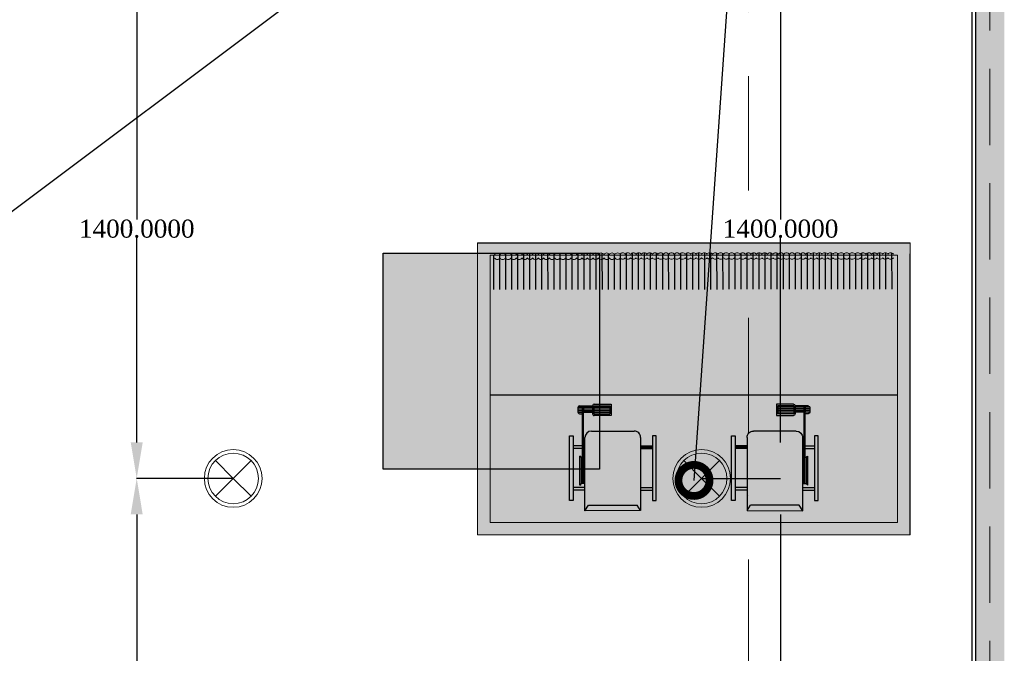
# Model space of a CAD drawing. Header units: millimetres. Extents: x 0 to 88385, y 0 to 41127.
# Tile 174 of 244: x 76364 to 79097, y 16603 to 18361. Entities that reach past the tile are written whole.
import ezdxf
from ezdxf import colors
from ezdxf.entities.mleader import LeaderData, LeaderLine
from ezdxf.math import Vec2, Vec3

# ---------------------------------------------------------------- set-up
doc = ezdxf.new("R2010")
doc.units = ezdxf.units.MM
doc.header["$MEASUREMENT"] = 0
doc.linetypes.add('Dot & Dashed', pattern=[670.277762, 317.5, -176.388889, 0, -176.388874])
doc.linetypes.add('Hidden', pattern=[317.5, 211.666667, -105.833333])
for name, color, linetype in [('- განათება', 7, 'Continuous'), ('- მექანიკური ნაწილი', 7, 'Continuous'), ('Marker - Section', 7, 'Continuous'), ('New_Structural - Bearing', 7, 'Continuous'), ('Structural - Bearing', 7, 'Continuous')]:
    doc.layers.add(name, color=color, linetype=linetype)
doc.layers.add('heating-cooling1', color=7, linetype='Continuous', lineweight=0)
doc.layers.add('HVAC Room Number', color=7, linetype='Continuous', lineweight=0)
for name, color, linetype, lineweight, true_color in [('Marker - Section_Pen_No__108', 7, 'Continuous', 13, 0xfd8379), ('New_Interior - Lamp_Pen_No__77', 7, 'Continuous', 20, 0xffeb28), ('New_Structural - Bearing_Pen_No__5', 7, 'Continuous', 25, 0x40a5ff), ('New_Structural - Bearing_Pen_No__57', 7, 'Continuous', 25, 0xdcd214), ('Structural - Bearing_Pen_No__81', 7, 'Continuous', 20, 0x6a6a6a)]:
    doc.layers.add(name, color=color, linetype=linetype, lineweight=lineweight, true_color=true_color)
doc.styles.add('CT', font='ARIALN.TTF', dxfattribs={"height": 200})
doc.styles.get("Standard").update_dxf_attribs({"font": 'sylfaen.ttf'})
doc.dimstyles.get("Standard").update_dxf_attribs({"dimtxt": 0.18, "dimasz": 0.18, "dimexe": 0.18, "dimexo": 0.0625, "dimgap": 0.09, "dimtad": 0, "dimtih": 1, "dimtoh": 1, "dimdec": 4, "dimzin": 0, "dimdsep": 46, "dimtxsty": 'Standard', "dimcen": 0.09, "dimadec": 0, "dimazin": 0, "dimtfac": 1, "dimtdec": 4, "dimtofl": 0, "dimtmove": 0, "dimatfit": 3, "dimfxl": 1, "dimtolj": 1, "dimtzin": 0, "dimarcsym": 0})

# ---------------------------------------------------------------- blocks, each defined once
blk = doc.blocks.new('Wall_50', base_point=(-5233.8, 20488))
at = {"layer": 'New_Structural - Bearing_Pen_No__57', "linetype": 'Continuous', "lineweight": 25, "true_color": 0xdcd214}
blk.add_hatch(color=52, dxfattribs=at).paths.add_polyline_path([(-5223.8, 12953.1), (-5143.8, 12953.1), (-5143.8, 14488), (-5183.8, 14488), (-5183.8, 14838), (-5143.8, 14838), (-5143.8, 20488), (-5223.8, 20488)])
at = {"layer": 'New_Structural - Bearing_Pen_No__5', "color": 161, "linetype": 'Continuous', "lineweight": 25, "true_color": 0x40a5ff}
blk.add_line((-5223.8, 20488), (-5223.8, 12953.1), dxfattribs=at)
at = {"layer": 'New_Structural - Bearing_Pen_No__5', "color": 161, "linetype": 'Continuous', "lineweight": 25, "true_color": 0x40a5ff, "flags": 128}
blk.add_lwpolyline([(-5233.8, 20488), (-5233.8, 12953.1)], dxfattribs=at)
blk = doc.blocks.new('Beam_2', base_point=(-5008.8, 14663))
at = {"layer": 'Structural - Bearing_Pen_No__81', "color": 251, "linetype": 'Hidden', "lineweight": 20, "true_color": 0x6a6a6a}
blk.add_line((-5183.8, 14838), (-5183.8, 20488), dxfattribs=at)
blk = doc.blocks.new('Cutting Plane_1', base_point=(-5853.8, 11703.1))
at = {"layer": 'Marker - Section_Pen_No__108', "color": 11, "linetype": 'Dot & Dashed', "lineweight": 13, "true_color": 0xfd8379}
blk.add_line((-5853.8, 11853.1), (-5853.8, 40288), dxfattribs=at)
blk = doc.blocks.new('asd1q3wdscqewdscx')
h = blk.add_hatch(color=8)
h.dxf.hatch_style = 1
h.paths.add_polyline_path([(45549, 30865), (45532, 30865), (45532, 30791), (45549, 30791)])
h.paths.add_polyline_path([(45549, 31289), (45532, 31289), (45532, 31215), (45549, 31215)])
h.paths.add_polyline_path([(45874, 31312), (45467, 31312), (45467, 31289), (45874, 31289)])
h.paths.add_polyline_path([(45811, 31289), (45794, 31289), (45794, 31231), (45811, 31231)])
h.paths.add_polyline_path([(45811, 31223), (45794, 31223), (45794, 31215), (45811, 31215)])
at = {"true_color": 0xb4794b}
h = blk.add_hatch(color=35, dxfattribs=at)
h.dxf.hatch_style = 1
h.paths.add_polyline_path([(45903, 31174.6, 0.414214), (45862.6, 31215), (45403, 31215), (45437, 31193.9), (45437, 30886.1), (45403, 30865), (45862.6, 30865, 0.414214), (45903, 30905.4)])
h = blk.add_hatch(color=7)
h.dxf.hatch_style = 1
h.paths.add_polyline_path([(45746.1, 31247), (45563.9, 31247, 0.376607), (45573, 31239), (45737, 31239, 0.376607)])
h = blk.add_hatch(color=7)
h.dxf.hatch_style = 1
h.paths.add_polyline_path([(45737, 31239), (45573, 31239), (45573, 31231), (45737, 31231)])
at = {"true_color": 0x40b2bf}
h = blk.add_hatch(color=143, dxfattribs=at)
h.dxf.hatch_style = 1
h.paths.add_polyline_path([(45737, 31231), (45573, 31231), (45573, 31223), (45737, 31223)])
h = blk.add_hatch(color=7)
h.dxf.hatch_style = 1
h.paths.add_polyline_path([(45737, 31223), (45573, 31223), (45573, 31215), (45737, 31215)])
h = blk.add_hatch(color=143, dxfattribs=at)
h.dxf.hatch_style = 1
h.paths.add_polyline_path([(46062, 31231), (46053, 31231), (46023, 31231), (45737, 31231), (45737, 31223), (46062, 31223)])
h = blk.add_hatch(color=256)
h.dxf.hatch_style = 1
h.paths.add_polyline_path([(46062, 31223), (46053, 31223), (46053, 31167), (46062, 31167)])
h.paths.add_polyline_path([(46053, 31258.8), (46053, 31231), (46062, 31231), (46062, 31248, 0.361621)])
h.paths.add_polyline_path([(46043, 31259), (46033, 31259), (46033, 31231), (46043, 31231)])
h.paths.add_polyline_path([(46023, 31259, 0.414214), (46012, 31248), (46012, 31231), (46023, 31231)])
h.paths.add_polyline_path([(46023, 31223), (46012, 31223), (46012, 31167), (46023, 31167)])
h.paths.add_polyline_path([(46043, 31223), (46033, 31223), (46033, 31167), (46043, 31167)])
h.paths.add_polyline_path([(46073, 31156, 0.414214), (46062, 31167), (46012, 31167, 0.414214), (46001, 31156), (46001, 31058), (46001, 31049), (46073, 31049), (46073, 31058)])
h.paths.add_polyline_path([(46062, 31058), (46012, 31058), (46012, 31158), (46062, 31158)], flags=16)
at = {"true_color": 0x8fa35c}
h = blk.add_hatch(color=55, dxfattribs=at)
h.dxf.hatch_style = 1
h.paths.add_polyline_path([(46053, 31223), (46043, 31223), (46043, 31167), (46053, 31167)])
h.paths.add_polyline_path([(46053, 31258.8, 0.045741), (46051, 31259), (46043, 31259), (46043, 31231), (46053, 31231)])
h.paths.add_polyline_path([(46033, 31259), (46023, 31259), (46023, 31231), (46033, 31231)])
h.paths.add_polyline_path([(46023, 31158), (46012, 31158), (46012, 31058), (46023, 31058)])
h.paths.add_polyline_path([(46033, 31158), (46023, 31158), (46023, 31058), (46033, 31058)])
h.paths.add_polyline_path([(46043, 31158), (46033, 31158), (46033, 31058), (46043, 31058)])
h.paths.add_polyline_path([(46053, 31158), (46043, 31158), (46043, 31058), (46053, 31058)])
h.paths.add_polyline_path([(46062, 31158), (46053, 31158), (46053, 31058), (46062, 31058)])
h = blk.add_hatch(color=55, dxfattribs=at)
h.dxf.hatch_style = 1
h.paths.add_polyline_path([(46033, 31223), (46023, 31223), (46023, 31167), (46033, 31167)])
h = blk.add_hatch(color=8)
h.dxf.hatch_style = 1
h.paths.add_polyline_path([(45811, 30865), (45794, 30865), (45794, 30791), (45811, 30791)])
h = blk.add_hatch(color=8)
h.dxf.hatch_style = 1
h.paths.add_polyline_path([(45874, 30791), (45467, 30791), (45467, 30768), (45874, 30768)])
for p, q in [((45467, 31289), (45467, 31312)), ((45467, 31312), (45874, 31312)), ((45874, 31289), (45467, 31289)), ((45532, 31215), (45532, 31289)), ((45549, 31215), (45549, 31289)), ((45794, 31231), (45794, 31289)), ((45811, 31231), (45811, 31289)), ((45874, 31312), (45874, 31289)), ((45403, 31215), (45862.6, 31215)), ((45403, 31215), (45437, 31193.9)), ((45403, 30865), (45403, 31215)), ((45563.9, 31247), (45746.1, 31247)), ((45573, 31215), (45573, 31239)), ((45737, 31239), (45573, 31239)), ((45573, 31231), (46062, 31231)), ((45573, 31223), (46062, 31223)), ((45737, 31239), (45737, 31231)), ((45737, 31223), (45737, 31215)), ((45794, 31223), (45794, 31215)), ((45811, 31223), (45811, 31215)), ((46012, 31248), (46012, 31231)), ((46051, 31259), (46023, 31259)), ((46023, 31259), (46023, 31231)), ((46053, 31231), (46023, 31231)), ((46053, 31223), (46023, 31223)), ((46023, 31223), (46023, 31167)), ((46033, 31259), (46033, 31231)), ((46033, 31223), (46033, 31167)), ((46043, 31259), (46043, 31231)), ((46043, 31223), (46043, 31167)), ((46053, 31259), (46053, 31231)), ((46053, 31231), (46062, 31231)), ((46053, 31223), (46062, 31223)), ((46053, 31223), (46053, 31167)), ((46062, 31248), (46062, 31167)), ((45437, 31193.9), (45437, 30886.1)), ((45903, 31174.6), (45903, 30905.4)), ((46001, 31058), (46001, 31156)), ((46062, 31167), (46012, 31167)), ((46062, 31158), (46012, 31158)), ((46012, 31158), (46012, 31058)), ((46023, 31158), (46023, 31058)), ((46033, 31158), (46033, 31058)), ((46043, 31158), (46043, 31058)), ((46053, 31158), (46053, 31058)), ((46062, 31158), (46062, 31058)), ((46073, 31156), (46073, 31058)), ((46001, 31049), (46001, 31058)), ((46073, 31049), (46001, 31049)), ((46062, 31058), (46012, 31058)), ((46073, 31058), (46073, 31049)), ((45403, 30865), (45437, 30886.1)), ((45862.6, 30865), (45403, 30865)), ((45532, 30865), (45532, 30791)), ((45549, 30865), (45549, 30791)), ((45794, 30865), (45794, 30791)), ((45811, 30865), (45811, 30791)), ((45874, 30791), (45467, 30791)), ((45467, 30791), (45467, 30768)), ((45874, 30768), (45874, 30791)), ((45467, 30768), (45874, 30768))]:
    blk.add_line(p, q)
for centre, radius, start, end in [((45573, 31248.2), 9.19, 187.45311, 270), ((45737, 31248.2), 9.19, 270, 352.54689), ((45862.6, 31174.6), 40.4, 0, 90), ((46023, 31248), 11, 90, 180), ((46051, 31248), 11, 0, 90), ((46012, 31156), 11, 90, 180), ((46062, 31156), 11, 0, 90), ((45862.6, 30905.4), 40.4, 270, 0)]:
    blk.add_arc(centre, radius, start, end)
blk = doc.blocks.new('asdasda')
at = {"lineweight": 0, "true_color": 0xffffff}
h = blk.add_hatch(color=7, dxfattribs=at)
h.dxf.hatch_style = 1
h.paths.add_polyline_path([(757.4, 504.2), (22.6, 504.2), (22.6, 22.6), (757.4, 22.6)], flags=0)
h.paths.add_polyline_path([(780, 526.8), (0, 526.8), (0, 0), (780, 0)])
h.paths.add_polyline_path([(22.6, 504.2), (757.4, 504.2), (757.4, 22.6), (22.6, 22.6)], flags=16)
h = blk.add_hatch(color=7, dxfattribs=at)
h.dxf.hatch_style = 1
h.paths.add_polyline_path([(757.4, 504.2), (22.6, 504.2), (22.6, 22.6), (757.4, 22.6)])
h = blk.add_hatch(color=7)
h.dxf.hatch_style = 1
h.paths.add_polyline_path([(22.8, 255.2), (22.8, 243.7), (757.4, 244.3), (757.4, 255.8)])
at = {"true_color": 0xfb1004}
h = blk.add_hatch(color=1, dxfattribs=at)
h.dxf.hatch_style = 1
h.set_gradient(color1=(255, 0, 0), color2=(0, 0, 255), tint=1)
h.paths.add_polyline_path([(740.4, 210.2), (740.4, 134.5, -1), (717.1, 134.4), (717, 209.8, 1), (673.8, 209.8), (673.9, 134.5, -1.005911), (650.8, 134.2), (650.7, 210, 1.002343), (607.7, 209.6), (607.8, 134.4, -1), (584.4, 134.3), (584.4, 210, 1.002343), (541.4, 209.6), (541.4, 134.3, -1), (518.1, 134.3), (518, 209.7, 1), (474.8, 209.6), (474.9, 134.2, -1), (451.8, 134), (451.7, 209.8, 1.00525), (408.7, 209.3), (408.8, 134.3, -1), (385.4, 134.3), (385.4, 209.7, 1), (342.1, 209.6), (342.2, 134.3, -1.005302), (319.1, 133.9), (319, 209.7, 1.00522), (276, 209.2), (276.1, 134.2, -1), (252.8, 134.2), (252.7, 209.8, 1.005275), (209.7, 209.3), (209.8, 134.3, -1), (186.4, 134.3), (186.4, 209.7, 1.005275), (143.4, 209.2), (143.4, 134.2, -1), (120.1, 134.2), (120, 209.8, 1.005275), (77, 209.3), (77.1, 134.3, -1), (53.8, 134.3), (53.7, 209.6, 0.415483), (31.5, 231.6), (22.6, 231.6), (22.6, 221.5), (32, 221.5, -0.414214), (43.6, 209.9), (43.7, 134.6, 0.999973), (86.9, 134.6), (86.9, 209.7, -1.008192), (110, 210.1), (110, 134.5, 1.011383), (153.3, 135.1), (153.2, 209.9, -0.994909), (176.3, 210.1), (176.4, 134.6, 1.011379), (219.6, 135.1), (219.5, 210, -0.994909), (242.6, 210.1), (242.7, 134.5, 1), (285.9, 134.5), (285.9, 209.9, -0.994909), (309, 210.1), (309, 134.4, 1), (352.3, 134.5), (352.2, 209.9), (352.2, 210, -1), (375.3, 210.2), (375.4, 134.6, 1), (418.6, 134.7), (418.5, 210, -0.994909), (441.6, 210.2), (441.7, 134.6, 1), (484.9, 134.6), (484.9, 210, -1), (508, 210.2), (508, 134.6, 1), (551.3, 134.6), (551.2, 210, -1), (574.3, 210.3), (574.4, 134.7, 1), (617.6, 134.7), (617.5, 210.1, -1), (640.6, 210.3), (640.7, 134.7, 1), (683.9, 134.8), (683.9, 210.1, -1), (707, 210.4), (707, 134.8, 1), (750.3, 134.8), (750.2, 210.2, -0.303251), (757.4, 221), (757.4, 231.4, 0.354482)])
h = blk.add_hatch(color=250)
h.dxf.hatch_style = 1
h.paths.add_polyline_path([(757.4, 97.8), (757.4, 109.3), (22.6, 108.7), (22.6, 97.2)])
h = blk.add_hatch(color=7)
h.dxf.hatch_style = 1
h.paths.add_polyline_path([(22.9, 102), (22.9, 90.5), (757.4, 91.1), (757.4, 102.6)])
blk.add_line((22.6, 275), (757.4, 275))
at = {"color": 250}
blk.add_line((780, 0), (0, 0), dxfattribs=at)
for points in [[(0, 526.8), (0, 20)], [(32.5, 83.8), (32.6, 18.6)], [(43.4, 83.8), (43.5, 18.2)], [(54.3, 83.8), (54.3, 18.1)], [(65.2, 83.8), (65.2, 18.2)], [(76.1, 83.8), (76.1, 18.4)], [(86.9, 83.8), (87, 18.5)], [(97.8, 83.9), (97.9, 19.1)], [(108.7, 83.9), (108.8, 20)], [(119.6, 83.9), (119.7, 20.2)], [(130.5, 83.9), (130.5, 19.2)], [(141.4, 83.9), (141.4, 18.6)], [(152.3, 83.9), (152.3, 18.3)], [(163.2, 83.9), (163.2, 18.1)], [(174, 83.9), (174.1, 18.1)], [(184.9, 83.9), (185, 18.4)], [(195.8, 83.9), (195.9, 18.8)], [(206.7, 83.9), (206.7, 19.4)], [(217.6, 84), (217.6, 20.5)], [(228.5, 84), (228.5, 19.9)], [(239.4, 84), (239.4, 19.1)], [(250.2, 84), (250.3, 18.6)], [(261.1, 84), (261.2, 18.3)], [(272, 84), (272.1, 18.2)], [(282.9, 84), (283, 18.3)], [(293.8, 84), (293.8, 18.6)], [(304.7, 84), (304.7, 19.1)], [(315.6, 84), (315.6, 19.4)], [(326.4, 84), (326.5, 20.5)], [(337.3, 84.1), (337.4, 19.7)], [(348.2, 84.1), (348.3, 19)], [(359.1, 84.1), (359.2, 18.5)], [(370, 84.1), (370, 18.2)], [(380.9, 84.1), (380.9, 18.1)], [(391.8, 84.1), (391.8, 18.2)], [(402.6, 84.1), (402.7, 18.5)], [(413.5, 84.1), (413.6, 19)], [(424.4, 84.1), (424.5, 19.8)], [(435.3, 84.1), (435.4, 20.6)], [(446.2, 84.1), (446.2, 19.5)], [(457.1, 84.2), (457.1, 18.8)], [(468, 84.2), (468, 18.4)], [(478.8, 84.2), (478.9, 18.2)], [(489.7, 84.2), (489.8, 18.2)], [(500.6, 84.2), (500.7, 18.4)], [(511.5, 84.2), (511.6, 18.7)], [(522.4, 84.2), (522.4, 20.6)], [(533.3, 84.2), (533.3, 20.2)], [(544.2, 84.2), (544.2, 19.4)], [(555, 84.2), (555.1, 18.9)], [(565.9, 84.2), (566, 18.6)], [(576.8, 84.3), (576.9, 18.5)], [(587.7, 84.3), (587.8, 18.6)], [(598.6, 84.3), (598.6, 18.9)], [(609.5, 84.3), (609.5, 19.4)], [(620.4, 84.3), (620.4, 20.2)], [(631.2, 84.3), (631.3, 21.1)], [(642.1, 84.3), (642.2, 20)], [(653, 84.3), (653.1, 19.3)], [(663.9, 84.3), (664, 18.9)], [(674.8, 84.3), (674.8, 18.6)], [(685.7, 84.3), (685.7, 18.6)], [(696.6, 84.4), (696.6, 18.8)], [(707.4, 84.4), (707.5, 19.1)], [(718.3, 84.4), (718.4, 19.7)], [(729.2, 84.4), (729.3, 20.7)], [(740.1, 84.4), (740.2, 20.7)], [(751, 84.4), (751, 22.6)]]:
    blk.add_lwpolyline(points, dxfattribs=at)
at = {"layer": 'heating-cooling1'}
blk.add_lwpolyline([(0, 526.8), (780, 526.8), (780, 0), (0, 0), (0, 526.8)], dxfattribs=at)
blk.add_lwpolyline([(22.6, 504.2), (757.4, 504.2), (757.4, 22.6), (22.6, 22.6)], close=True, dxfattribs=at)
at = {"layer": 'HVAC Room Number', "color": 250}
for points in [[(39.8, 27, 0.553217), (29.9, 27)], [(29.9, 20.8, 0.553217), (39.8, 20.8)], [(49.6, 27, 0.553217), (39.8, 27)], [(39.8, 20.8, 0.553217), (49.6, 20.8)], [(59.5, 27, 0.553217), (49.6, 27)], [(49.6, 20.8, 0.553217), (59.5, 20.9)], [(69.3, 27.1, 0.553217), (59.5, 27)], [(59.5, 20.9, 0.553217), (69.3, 20.9)], [(79.2, 27.1, 0.553217), (69.3, 27.1)], [(69.3, 20.9, 0.553217), (79.2, 20.9)], [(89.6, 27, 0.553217), (79.8, 27)], [(79.8, 20.8, 0.553217), (89.7, 20.8)], [(99.5, 27, 0.553217), (89.6, 27)], [(89.7, 20.8, 0.553217), (99.5, 20.8)], [(109.4, 27, 0.553217), (99.5, 27)], [(99.5, 20.8, 0.553217), (109.4, 20.8)], [(119.2, 27, 0.553217), (109.4, 27)], [(109.4, 20.8, 0.553217), (119.2, 20.8)], [(129.1, 27, 0.553217), (119.2, 27)], [(119.2, 20.8, 0.553217), (129.1, 20.8)], [(139, 27, 0.553217), (129.1, 27)], [(129.1, 20.8, 0.553217), (139, 20.8)], [(148.8, 27, 0.553217), (139, 27)], [(139, 20.8, 0.553217), (148.8, 20.8)], [(158.7, 27, 0.553217), (148.8, 27)], [(148.8, 20.8, 0.553217), (158.7, 20.8)], [(168.5, 27, 0.553217), (158.7, 27)], [(158.7, 20.8, 0.553217), (168.6, 20.8)], [(178.4, 27, 0.553217), (168.5, 27)], [(168.6, 20.8, 0.553217), (178.4, 20.8)], [(188.3, 27, 0.553217), (178.4, 27)], [(178.4, 20.8, 0.553217), (188.3, 20.9)], [(198.1, 27, 0.553217), (188.3, 27)], [(188.3, 20.9, 0.553217), (198.1, 20.9)], [(208, 27.1, 0.553217), (198.1, 27)], [(198.1, 20.9, 0.553217), (208, 20.9)], [(217.9, 27.1, 0.553217), (208, 27.1)], [(208, 20.9, 0.553217), (217.9, 20.9)], [(227.7, 27.1, 0.553217), (217.9, 27.1)], [(217.9, 20.9, 0.553217), (227.7, 20.9)], [(237.6, 27.1, 0.553217), (227.7, 27.1)], [(227.7, 20.9, 0.553217), (237.6, 20.9)], [(247.4, 27.1, 0.553217), (237.6, 27.1)], [(237.6, 20.9, 0.553217), (247.5, 20.9)], [(257.3, 27.1, 0.553217), (247.4, 27.1)], [(247.5, 20.9, 0.553217), (257.3, 20.9)], [(267.2, 27.1, 0.553217), (257.3, 27.1)], [(257.3, 20.9, 0.553217), (267.2, 20.9)], [(277, 27.1, 0.553217), (267.2, 27.1)], [(267.2, 20.9, 0.553217), (277, 20.9)], [(286.9, 27.1, 0.553217), (277, 27.1)], [(277, 20.9, 0.553217), (286.9, 20.9)], [(296.8, 27.1, 0.553217), (286.9, 27.1)], [(286.9, 20.9, 0.553217), (296.8, 20.9)], [(306.6, 27.1, 0.553217), (296.8, 27.1)], [(296.8, 20.9, 0.553217), (306.6, 21)], [(316.8, 27, 0.553217), (306.9, 27)], [(306.9, 20.8, 0.553217), (316.8, 20.8)], [(326.7, 27, 0.553217), (316.8, 27)], [(316.8, 20.8, 0.553217), (326.7, 20.8)], [(336.5, 27, 0.553217), (326.7, 27)], [(326.7, 20.8, 0.553217), (336.5, 20.8)], [(346.4, 27, 0.553217), (336.5, 27)], [(336.5, 20.8, 0.553217), (346.4, 20.8)], [(356.3, 27, 0.553217), (346.4, 27)], [(346.4, 20.8, 0.553217), (356.3, 20.8)], [(366.1, 27, 0.553217), (356.3, 27)], [(356.3, 20.8, 0.553217), (366.1, 20.8)], [(376, 27, 0.553217), (366.1, 27)], [(366.1, 20.8, 0.553217), (376, 20.8)], [(385.8, 27, 0.553217), (376, 27)], [(376, 20.8, 0.553217), (385.8, 20.8)], [(395.7, 27, 0.553217), (385.8, 27)], [(385.8, 20.8, 0.553217), (395.7, 20.8)], [(405.6, 27, 0.553217), (395.7, 27)], [(395.7, 20.8, 0.553217), (405.6, 20.9)], [(415.4, 27, 0.553217), (405.6, 27)], [(405.6, 20.9, 0.553217), (415.4, 20.9)], [(425.3, 27.1, 0.553217), (415.4, 27)], [(415.4, 20.9, 0.553217), (425.3, 20.9)], [(435.2, 27.1, 0.553217), (425.3, 27.1)], [(425.3, 20.9, 0.553217), (435.2, 20.9)], [(445, 27.1, 0.553217), (435.2, 27.1)], [(435.2, 20.9, 0.553217), (445, 20.9)], [(454.9, 27.1, 0.553217), (445, 27.1)], [(445, 20.9, 0.553217), (454.9, 20.9)], [(464.7, 27.1, 0.553217), (454.9, 27.1)], [(454.9, 20.9, 0.553217), (464.7, 20.9)], [(474.6, 27.1, 0.553217), (464.7, 27.1)], [(464.7, 20.9, 0.553217), (474.6, 20.9)], [(484.5, 27.1, 0.553217), (474.6, 27.1)], [(474.6, 20.9, 0.553217), (484.5, 20.9)], [(494.3, 27.1, 0.553217), (484.5, 27.1)], [(484.5, 20.9, 0.553217), (494.3, 20.9)], [(504.2, 27.1, 0.553217), (494.3, 27.1)], [(494.3, 20.9, 0.553217), (504.2, 20.9)], [(514.1, 27.1, 0.553217), (504.2, 27.1)], [(504.2, 20.9, 0.553217), (514.1, 20.9)], [(522.7, 27.4, 0.610733), (514.1, 27.1)], [(514.1, 20.9, 0.671613), (522.7, 21.2)], [(532.5, 27.4, 0.553217), (522.7, 27.4)], [(522.7, 21.2, 0.553217), (532.6, 21.2)], [(542.4, 27.4, 0.553217), (532.5, 27.4)], [(532.6, 21.2, 0.553217), (542.4, 21.2)], [(552.3, 27.4, 0.553217), (542.4, 27.4)], [(542.4, 21.2, 0.553217), (552.3, 21.2)], [(562.1, 27.4, 0.553217), (552.3, 27.4)], [(552.3, 21.2, 0.553217), (562.1, 21.2)], [(572, 27.4, 0.553217), (562.1, 27.4)], [(562.1, 21.2, 0.553217), (572, 21.2)], [(581.9, 27.4, 0.553217), (572, 27.4)], [(572, 21.2, 0.553217), (581.9, 21.2)], [(591.7, 27.4, 0.553217), (581.9, 27.4)], [(581.9, 21.2, 0.553217), (591.7, 21.3)], [(601.6, 27.5, 0.553217), (591.7, 27.4)], [(591.7, 21.3, 0.553217), (601.6, 21.3)], [(611.4, 27.5, 0.553217), (601.6, 27.5)], [(601.6, 21.3, 0.553217), (611.5, 21.3)], [(621.3, 27.5, 0.553217), (611.4, 27.5)], [(611.5, 21.3, 0.553217), (621.3, 21.3)], [(631.2, 27.5, 0.553217), (621.3, 27.5)], [(621.3, 21.3, 0.553217), (631.2, 21.3)], [(641, 27.5, 0.553217), (631.2, 27.5)], [(631.2, 21.3, 0.553217), (641, 21.3)], [(650.9, 27.5, 0.553217), (641, 27.5)], [(641, 21.3, 0.553217), (650.9, 21.3)], [(660.8, 27.5, 0.553217), (650.9, 27.5)], [(650.9, 21.3, 0.553217), (660.8, 21.3)], [(670.6, 27.5, 0.553217), (660.8, 27.5)], [(660.8, 21.3, 0.553217), (670.6, 21.3)], [(680.5, 27.5, 0.553217), (670.6, 27.5)], [(670.6, 21.3, 0.553217), (680.5, 21.3)], [(690.3, 27.5, 0.553217), (680.5, 27.5)], [(680.5, 21.3, 0.553217), (690.3, 21.3)], [(700.2, 27.5, 0.553217), (690.3, 27.5)], [(690.3, 21.3, 0.553217), (700.2, 21.3)], [(710.1, 27.5, 0.553217), (700.2, 27.5)], [(700.2, 21.3, 0.553217), (710.1, 21.4)], [(719.9, 27.5, 0.553217), (710.1, 27.5)], [(710.1, 21.4, 0.553217), (719.9, 21.4)], [(729.8, 27.6, 0.553217), (719.9, 27.5)], [(719.9, 21.4, 0.553217), (729.8, 21.4)], [(739.7, 27.6, 0.553217), (729.8, 27.6)], [(729.8, 21.4, 0.553217), (739.7, 21.4)], [(749.5, 27.6, 0.553217), (739.7, 27.6)], [(739.7, 21.4, 0.553217), (749.5, 21.4)]]:
    blk.add_lwpolyline(points, format="xyb", dxfattribs=at)
at = {"yscale": 0.2868831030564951, "zscale": 0.2868831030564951}
for p, xscale, rotation in [((9159.5, 13501.1), -0.286883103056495, 89.95250228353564), ((-8379.5, 13501.1), 0.2868831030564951, 270.0474656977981)]:
    blk.add_blockref('asd1q3wdscqewdscx', p, dxfattribs=dict(at, xscale=xscale, rotation=rotation))
blk = doc.blocks.new('600x600')
h = blk.add_hatch(color=6)
h.dxf.hatch_style = 1
h.paths.add_polyline_path([(-54793.2, 18677.9), (-55393.2, 18677.9), (-55393.2, 18077.9), (-54793.2, 18077.9)])
for p, q in [((-55393.2, 18677.9), (-54793.2, 18677.9)), ((-55393.2, 18077.9), (-55393.2, 18677.9)), ((-54793.2, 18677.9), (-54793.2, 18077.9)), ((-54793.2, 18077.9), (-55393.2, 18077.9))]:
    blk.add_line(p, q)
blk = doc.blocks.new('Recessed Spot')
at = {"layer": 'New_Interior - Lamp_Pen_No__77', "color": 2, "linetype": 'Continuous', "lineweight": 20, "true_color": 0xffeb28}
for q in [(-49.5, 49.5), (49.5, 49.5), (-49.5, -49.5), (49.5, -49.5)]:
    blk.add_line((0, 0), q, dxfattribs=at)
at = {"layer": 'New_Interior - Lamp_Pen_No__77', "color": 2, "linetype": 'Continuous', "lineweight": 20, "true_color": 0xffeb28, "flags": 128}
blk.add_lwpolyline([(80, 0, 1), (-80, 0, 1)], format="xyb", close=True, dxfattribs=at)
at = {"layer": 'New_Interior - Lamp_Pen_No__77', "color": 2, "linetype": 'Continuous', "lineweight": 20, "true_color": 0xffeb28}
blk.add_circle((0, 0), 70, dxfattribs=at)
blk = doc.blocks.new('_DotSmall')
at = {"color": 0, "linetype": 'ByBlock', "const_width": 0.5}
blk.add_lwpolyline([(-0.0625, 0, 1), (0.0625, 0, 1)], format="xyb", close=True, dxfattribs=at)
blk = doc.blocks.new('*D1007')
at = {"layer": '- განათება', "color": 0, "lineweight": -2, "transparency": 16777216}
for p, q in [((76956.4, 17088), (76688.6, 17088)), ((76688.8, 16988), (76688.8, 16306.1)), ((76688.8, 15788), (76688.8, 16254.8)), ((76956.4, 15688), (76688.6, 15688))]:
    blk.add_line(p, q, dxfattribs=at)
at = {"layer": '- განათება', "color": 0, "transparency": 16777216}
for points in [[(76672.1, 16988), (76705.4, 16988), (76688.8, 17088)], [(76672.1, 15788), (76705.4, 15788), (76688.8, 15688)]]:
    blk.add_solid(points, dxfattribs=at)
at = {"layer": 'Defpoints', "color": 0, "transparency": 16777216}
for p in [(76956.5, 17088), (76688.8, 15688), (76956.5, 15688)]:
    blk.add_point(p, dxfattribs=at)
at = {"layer": '- განათება', "color": 0, "transparency": 16777216, "insert": (76688.8, 16280.4), "char_height": 50, "attachment_point": 5}
blk.add_mtext('\\A1;{\\fSylfaen|b0|i0|c0|p18;1400.0000}', dxfattribs=at)
blk = doc.blocks.new('*D990')
at = {"layer": '- განათება', "color": 0, "lineweight": -2, "transparency": 16777216}
for p, q in [((76956.4, 18488), (76688.6, 18488)), ((76688.8, 18388), (76688.8, 17806.1)), ((76688.8, 17188), (76688.8, 17754.8)), ((76956.4, 17088), (76688.6, 17088))]:
    blk.add_line(p, q, dxfattribs=at)
at = {"layer": '- განათება', "color": 0, "transparency": 16777216}
for points in [[(76672.1, 18388), (76705.4, 18388), (76688.8, 18488)], [(76672.1, 17188), (76705.4, 17188), (76688.8, 17088)]]:
    blk.add_solid(points, dxfattribs=at)
at = {"layer": 'Defpoints', "color": 0, "transparency": 16777216}
for p in [(76956.5, 18488), (76688.8, 17088), (76956.5, 17088)]:
    blk.add_point(p, dxfattribs=at)
at = {"layer": '- განათება', "color": 0, "transparency": 16777216, "insert": (76688.8, 17780.4), "char_height": 50, "attachment_point": 5}
blk.add_mtext('\\A1;{\\fSylfaen|b0|i0|c0|p18;1400.0000}', dxfattribs=at)
blk = doc.blocks.new('*D992')
at = {"layer": '- განათება', "color": 0, "lineweight": -2, "transparency": 16777216}
for p, q in [((78256.6, 17088), (78475.7, 17088)), ((78475.5, 16988), (78475.5, 16306.1)), ((78475.5, 15788), (78475.5, 16254.8)), ((78256.6, 15688), (78475.7, 15688))]:
    blk.add_line(p, q, dxfattribs=at)
at = {"layer": '- განათება', "color": 0, "transparency": 16777216}
for points in [[(78458.8, 16988), (78492.2, 16988), (78475.5, 17088)], [(78458.8, 15788), (78492.2, 15788), (78475.5, 15688)]]:
    blk.add_solid(points, dxfattribs=at)
at = {"layer": 'Defpoints', "color": 0, "transparency": 16777216}
for p in [(78256.5, 17088), (78256.5, 15688), (78475.5, 15688)]:
    blk.add_point(p, dxfattribs=at)
at = {"layer": '- განათება', "color": 0, "transparency": 16777216, "insert": (78475.5, 16280.4), "char_height": 50, "attachment_point": 5}
blk.add_mtext('\\A1;{\\fSylfaen|b0|i0|c0|p18;1400.0000}', dxfattribs=at)
blk = doc.blocks.new('*D993')
at = {"layer": '- განათება', "color": 0, "lineweight": -2, "transparency": 16777216}
for p, q in [((78256.6, 18488), (78475.7, 18488)), ((78475.5, 18388), (78475.5, 17806.1)), ((78475.5, 17188), (78475.5, 17754.8)), ((78256.6, 17088), (78475.7, 17088))]:
    blk.add_line(p, q, dxfattribs=at)
at = {"layer": '- განათება', "color": 0, "transparency": 16777216}
for points in [[(78458.8, 18388), (78492.2, 18388), (78475.5, 18488)], [(78458.8, 17188), (78492.2, 17188), (78475.5, 17088)]]:
    blk.add_solid(points, dxfattribs=at)
at = {"layer": 'Defpoints', "color": 0, "transparency": 16777216}
for p in [(78256.5, 18488), (78256.5, 17088), (78475.5, 17088)]:
    blk.add_point(p, dxfattribs=at)
at = {"layer": '- განათება', "color": 0, "transparency": 16777216, "insert": (78475.5, 17780.4), "char_height": 50, "attachment_point": 5}
blk.add_mtext('\\A1;{\\fSylfaen|b0|i0|c0|p18;1400.0000}', dxfattribs=at)

msp = doc.modelspace()

# ---------------------------------------------------------------- block references
at = {"layer": '- განათება', "color": 2, "linetype": 'Continuous', "lineweight": 20, "true_color": 0xffeb28, "zscale": 1000}
msp.add_blockref('Recessed Spot', (76956.5059, 17087.98097), dxfattribs=at)
at = {"layer": '- მექანიკური ნაწილი'}
msp.add_blockref('600x600', (132766.30409, -964.51465), dxfattribs=at)
at = {"layer": 'Marker - Section', "color": 11, "lineweight": 13, "true_color": 0xfd8379}
msp.add_blockref('Cutting Plane_1', (78386.51223, 11703.05519), dxfattribs=at)
at = {"layer": 'New_Structural - Bearing', "color": 7, "lineweight": 35}
msp.add_blockref('Wall_50', (79006.5059, 20487.98097), dxfattribs=at)
at = {"layer": 'Structural - Bearing', "color": 251, "lineweight": 20, "true_color": 0x6a6a6a}
msp.add_blockref('Beam_2', (79231.5059, 14662.98097), dxfattribs=at)

# ---------------------------------------------------------------- dimensions: what is measured, and where the dimension line sits
at = {"layer": '- განათება', "color": 1}
for base, p1, p2, picture, middle in [((76688.77093, 17087.98097), (76956.5059, 18487.98097), (76956.5059, 17087.98097), '*D990', (76688.77093, 17780.41604)), ((76688.77093, 15687.98097), (76956.5059, 17087.98097), (76956.5059, 15687.98097), '*D1007', (76688.77093, 16280.41604))]:
    dim = msp.add_linear_dim(base=base, p1=p1, p2=p2, angle=270, text='{\\fSylfaen|b0|i0|c0|p18;<>}', dimstyle='Standard', override={"dimtxt": 50, "dimasz": 100}, dxfattribs=at)
    dim.commit()
    dim.dimension.update_dxf_attribs({"geometry": picture, "text_midpoint": middle, "dimtype": 160})

# ---------------------------------------------------------------- next in the draw order: block references
at = {"layer": '- განათება', "color": 2, "linetype": 'Continuous', "lineweight": 20, "true_color": 0xffeb28, "zscale": 1000}
msp.add_blockref('Recessed Spot', (78256.5059, 17087.98097), dxfattribs=at)
at = {"layer": '- მექანიკური ნაწილი', "lineweight": 0, "transparency": 33554687, "xscale": 1.538463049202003, "yscale": 1.538463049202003, "zscale": 1.538463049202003, "rotation": 180}
msp.add_blockref('asdasda', (78834.86409, 17741.88293), dxfattribs=at)

# ---------------------------------------------------------------- next in the draw order: dimensions: what is measured, and where the dimension line sits
at = {"layer": '- განათება', "color": 1}
for base, p1, p2, picture, middle in [((78475.5, 17087.98097), (78256.5059, 18487.98097), (78256.5059, 17087.98097), '*D993', (78475.5, 17780.41604)), ((78475.5, 15687.98097), (78256.5059, 17087.98097), (78256.5059, 15687.98097), '*D992', (78475.5, 16280.41604))]:
    dim = msp.add_linear_dim(base=base, p1=p1, p2=p2, angle=270, text='{\\fSylfaen|b0|i0|c0|p18;<>}', dimstyle='Standard', override={"dimtxt": 50, "dimasz": 100}, dxfattribs=at)
    dim.commit()
    dim.dimension.update_dxf_attribs({"geometry": picture, "text_midpoint": middle, "dimtype": 160})

# ---------------------------------------------------------------- next in the draw order: leaders
at = {"layer": '- მექანიკური ნაწილი', "color": 7}
ml = msp.add_multileader_mtext('Standard', dxfattribs=at)
ml.set_content('{\\fSylfaen|b1|i0|c0|p18;\\C1;DB-HVAC\\C7;  \\fSylfaen|b0|i0|c0|p18;\\C1;QF-25          \\C7;N2XH-3X2.5}', color=7, style='CT')
ml.set_leader_properties()
ml.set_arrow_properties(name='DOTSMALL')
ml.build(insert=Vec2(0, 0))
ml.multileader.update_dxf_attribs({"has_dogleg": 0, "text_left_attachment_type": 6, "text_right_attachment_type": 6, "dogleg_length": 9, "arrow_head_size": 172.53719})
ctx = ml.context
ctx.base_point, ctx.char_height, ctx.arrow_head_size, ctx.landing_gap_size, ctx.plane_origin = Vec3(78400.66048, 19371.9237), 171.3007828, 172.53719, 57.5124, Vec3(55763.30854, 8886.39979)
ctx.left_attachment, ctx.right_attachment, ctx.text_align_type = 6, 6, 1
notes = []
notes.append((ctx, [(1, (1, 1, 0), (78391.66048, 19371.9237), (1, 0), 9, [(2, [(75399.5, 17122.5)], 0, [])])]))
ctx.mtext.insert, ctx.mtext.width, ctx.mtext.defined_height, ctx.mtext.alignment, ctx.mtext.flow_direction = Vec3(79398.36934, 19577.48464), 2531.4263669, 243.98464, 2, 5
ml = msp.add_multileader_mtext('Standard', dxfattribs=at)
ml.set_content('{\\fSylfaen|b1|i0|c0|p18;\\C1;DB-HVAC\\C7;  \\fSylfaen|b0|i0|c0|p18;\\C1;QF-25          \\C7;N2XH-3X2.5}', color=7, style='CT')
ml.set_leader_properties()
ml.set_arrow_properties(name='DOTSMALL')
ml.build(insert=Vec2(0, 0))
ml.multileader.update_dxf_attribs({"has_dogleg": 0, "text_left_attachment_type": 6, "text_right_attachment_type": 6, "dogleg_length": 9, "arrow_head_size": 172.53719})
ctx = ml.context
ctx.base_point, ctx.char_height, ctx.arrow_head_size, ctx.landing_gap_size, ctx.plane_origin = Vec3(78405.75222, 19371.9237), 171.3007828, 172.53719, 57.5124, Vec3(61665.17854, 8886.39979)
ctx.left_attachment, ctx.right_attachment, ctx.text_align_type = 6, 6, 1
notes.append((ctx, [(0, (1, 1, 0), (80410.16995, 19371.9237), (-1, 0), 9, [(2, [(81301.37, 17122.5)], 0, [])])]))
ctx.mtext.insert, ctx.mtext.width, ctx.mtext.defined_height, ctx.mtext.alignment, ctx.mtext.flow_direction = Vec3(79403.46109, 19577.48464), 2531.4263669, 243.98464, 2, 5
ml = msp.add_multileader_mtext('Standard', dxfattribs=at)
ml.set_content('{\\fSylfaen|b1|i0|c0|p18;\\C1;DB-HVAC\\C7;  \\fSylfaen|b0|i0|c0|p18;\\C1;QF-25          \\C7;N2XH-3X2.5}', color=7, style='CT')
ml.set_leader_properties()
ml.set_arrow_properties(name='DOTSMALL')
ml.build(insert=Vec2(0, 0))
ml.multileader.update_dxf_attribs({"has_dogleg": 0, "text_left_attachment_type": 6, "text_right_attachment_type": 6, "dogleg_length": 9, "arrow_head_size": 172.53719})
ctx = ml.context
ctx.base_point, ctx.char_height, ctx.arrow_head_size, ctx.landing_gap_size, ctx.plane_origin = Vec3(78405.75222, 19371.9237), 171.3007828, 172.53719, 57.5124, Vec3(61665.17854, 8886.39979)
ctx.left_attachment, ctx.right_attachment, ctx.text_align_type = 6, 6, 1
notes.append((ctx, [(0, (1, 1, 0), (80410.16995, 19371.9237), (-1, 0), 9, [(2, [(85231.5059, 17086.61486)], 0, [])])]))
ctx.mtext.insert, ctx.mtext.width, ctx.mtext.defined_height, ctx.mtext.alignment, ctx.mtext.flow_direction = Vec3(79403.46109, 19577.48464), 2531.4263669, 243.98464, 2, 5
ml = msp.add_multileader_mtext('Standard', dxfattribs=at)
ml.set_content('{\\fSylfaen|b1|i0|c0|p18;\\C1;DB-HVAC\\C7;  \\fSylfaen|b0|i0|c0|p18;\\C1;QF-25          \\C7;N2XH-3X2.5}', color=7, style='CT')
ml.set_leader_properties()
ml.set_arrow_properties(name='DOTSMALL')
ml.build(insert=Vec2(0, 0))
ml.multileader.update_dxf_attribs({"has_dogleg": 0, "text_left_attachment_type": 6, "text_right_attachment_type": 6, "dogleg_length": 9, "arrow_head_size": 172.53719})
ctx = ml.context
ctx.base_point, ctx.char_height, ctx.arrow_head_size, ctx.landing_gap_size, ctx.plane_origin = Vec3(78395.56873, 19371.9237), 171.3007828, 172.53719, 57.5124, Vec3(61665.17854, 8886.39979)
ctx.left_attachment, ctx.right_attachment, ctx.text_align_type = 6, 6, 1
notes.append((ctx, [(1, (1, 1, 0), (78386.56873, 19371.9237), (1, 0), 9, [(2, [(78235.37, 17082.5)], 0, [])])]))
ctx.mtext.insert, ctx.mtext.width, ctx.mtext.defined_height, ctx.mtext.alignment, ctx.mtext.flow_direction = Vec3(79393.2776, 19577.48464), 2531.4263669, 243.98464, 2, 5
for ctx, leaders in notes:
    for number, flags, end, landing, length, lines in leaders:
        leader = LeaderData()
        leader.index, (leader.has_last_leader_line, leader.has_dogleg_vector, leader.attachment_direction) = number, flags
        leader.last_leader_point, leader.dogleg_vector, leader.dogleg_length = Vec3(end), Vec3(landing), length
        for number, points, colour, breaks in lines:
            line = LeaderLine()
            line.index, line.vertices, line.color, line.breaks = number, Vec3.list(points), colors.encode_raw_color(colour), breaks
            leader.lines.append(line)
        ctx.leaders.append(leader)

doc.saveas('drawing.dxf')
